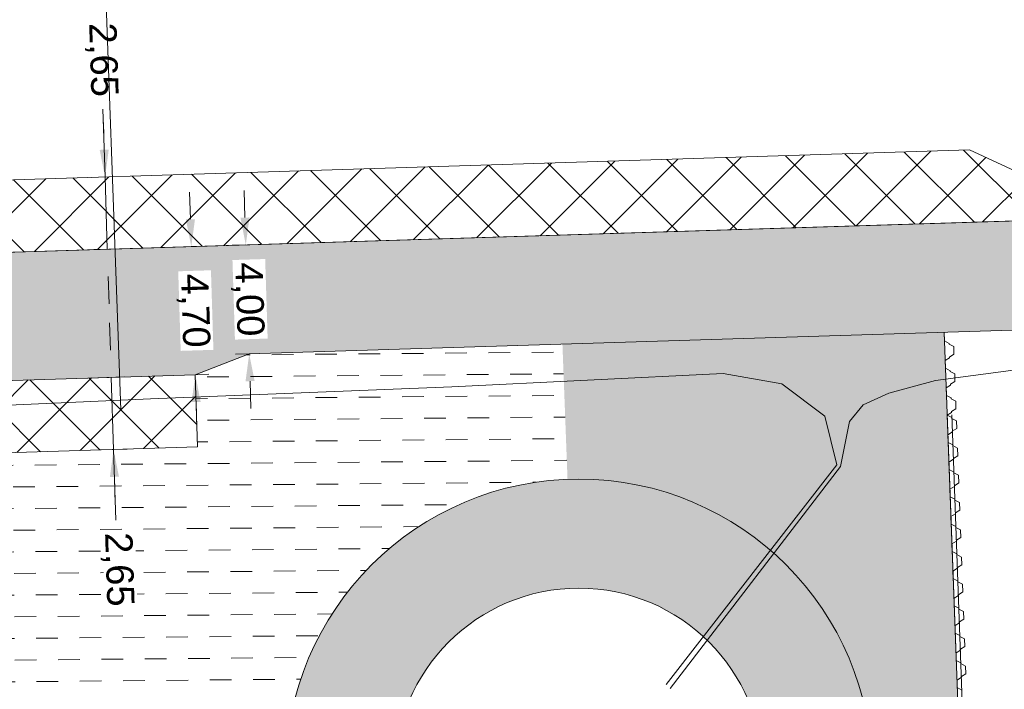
# Model space of a CAD drawing. Header units: metres. Extents: x 68442 to 71740, y 407111 to 411160.
# Tile 106 of 186: x 70741 to 70777, y 408643 to 408668. Entities that reach past the tile are written whole.
import ezdxf

# ---------------------------------------------------------------- set-up
doc = ezdxf.new("R2010")
doc.units = ezdxf.units.M
doc.layers.get('Defpoints').update_dxf_attribs({"lineweight": 0})
for name, color, linetype, lineweight in [('- van den heuvel -aanpeillijntjes en ge-explodeerde maatvoering', 7, 'Continuous', 0), ('RS AB Kabel', 224, 'Continuous', 0), ('RS AB Mantelbuis', 1, 'Continuous', 0)]:
    doc.layers.add(name, color=color, linetype=linetype, lineweight=lineweight)
doc.layers.add('MACG_n_inr_damwand', color=1, linetype='Continuous', lineweight=0, plot=False, transparency=0.8)
for name, color, linetype, lineweight, transparency in [('MACG_n_maatvoering', 3, 'Continuous', 0, 0.8), ('MACG_n_vhr_arc_auxcrane', 3, 'Continuous', 0, 0.8), ('MACG_n_vhr_arc_craneplatform_18', 150, 'Continuous', 0, 0.8), ('MACG_n_vhr_arc_gravel', 34, 'Continuous', 0, 0.8), ('MACG_n_vhr_arc_preassembly_13.5', 6, 'Continuous', 0, 0.8), ('MACG_n_vhr_kant_', 7, 'Continuous', 0, 0.8)]:
    doc.layers.add(name, color=color, linetype=linetype, lineweight=lineweight, transparency=transparency)
doc.styles.add('MACG_standaard', font='arial.ttf', dxfattribs={"height": 2})
doc.dimstyles.new('MACG_standaard', dxfattribs={"dimscale": 0, "dimtxt": 2, "dimasz": 2, "dimexe": 1, "dimexo": 0.1, "dimgap": 1, "dimtad": 0, "dimzin": 1, "dimtxsty": 'MACG_standaard', "dimcen": 0, "dimclrd": 256, "dimclre": 256, "dimclrt": 256, "dimazin": 0, "dimtfac": 1, "dimtofl": 0, "dimtmove": 1, "dimatfit": 3, "dimfxl": 1, "dimfxlon": 1, "dimtfill": 1, "dimlwd": -1, "dimlwe": -1, "dimarcsym": 0})
pattern_1 = [(45, (0, 0), (-1.122532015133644, 1.122532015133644), []), (135, (0, 0), (-1.122532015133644, -1.122532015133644), [])]
pattern_2 = [(344.330685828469, (35592.23381765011, 204299.6094237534), (0.415651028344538, -0.7397528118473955), [0.5, -0.7000000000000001]), (344.330685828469, (35592.33773039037, 204299.4244855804), (0.415651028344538, -0.7397528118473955), [0.2, -1]), (344.330685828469, (35592.41875582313, 204299.7133364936), (0.415651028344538, -0.7397528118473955), [0.2, -1])]

# ---------------------------------------------------------------- blocks, each defined once
blk = doc.blocks.new('*D71')
at = {"layer": 'Defpoints', "color": 0, "transparency": 16777216}
for p in [(70743.63132596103, 408661.8278918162), (70743.63132596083, 408661.8278918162), (70743.71399240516, 408659.1800218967)]:
    blk.add_point(p, dxfattribs=at)
at = {"layer": 'MACG_n_maatvoering', "transparency": 16777216}
for p, q in [((70743.55370258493, 408664.3142283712), (70743.63132596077, 408661.8278918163)), ((70743.60012118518, 408662.8274048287), (70743.56891640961, 408663.8269178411)), ((70743.63132596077, 408661.8278918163), (70743.13156945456, 408661.8122894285)), ((70743.7139924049, 408659.1800218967), (70743.63132596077, 408661.8278918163)), ((70743.7139924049, 408659.1800218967), (70743.21423589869, 408659.1644195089)), ((70743.74519718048, 408658.1805088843), (70743.77640195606, 408657.180995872))]:
    blk.add_line(p, q, dxfattribs=at)
for points in [[(70743.76670668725, 408662.8326056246), (70743.43353568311, 408662.8222040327), (70743.63132596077, 408661.8278918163)], [(70743.91178268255, 408658.1857096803), (70743.57861167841, 408658.1753080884), (70743.7139924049, 408659.1800218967)]]:
    blk.add_solid(points, dxfattribs=at)
at = {"layer": 'MACG_n_maatvoering', "transparency": 16777216, "insert": (70743.49718916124, 408666.1243968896), "char_height": 1, "attachment_point": 5, "rotation": 271.7881922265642, "style": 'MACG_standaard', "bg_fill": 3, "box_fill_scale": 1.1, "bg_fill_color": 256, "bg_fill_true_color": 13158600, "bg_fill_transparency": 0}
blk.add_mtext('2,65', dxfattribs=at)
blk = doc.blocks.new('*D62')
at = {"layer": 'Defpoints', "color": 0, "transparency": 16777216}
for p in [(70746.79225647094, 408659.2761252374), (70746.792256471, 408659.2761252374), (70746.93897133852, 408654.576734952)]:
    blk.add_point(p, dxfattribs=at)
at = {"layer": 'MACG_n_maatvoering', "transparency": 16777216}
for p, q in [((70746.76105169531, 408660.2756382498), (70746.72984691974, 408661.2751512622)), ((70746.79225647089, 408659.2761252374), (70747.2920129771, 408659.2917276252)), ((70746.93897133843, 408654.576734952), (70747.43872784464, 408654.5923373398)), ((70746.970176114, 408653.5772219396), (70747.00138088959, 408652.5777089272))]:
    blk.add_line(p, q, dxfattribs=at)
for points in [[(70746.59446619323, 408660.2704374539), (70746.92763719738, 408660.2808390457), (70746.79225647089, 408659.2761252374)], [(70746.80359061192, 408653.5720211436), (70747.13676161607, 408653.5824227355), (70746.93897133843, 408654.576734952)]]:
    blk.add_solid(points, dxfattribs=at)
at = {"layer": 'MACG_n_maatvoering', "transparency": 16777216, "insert": (70746.86561390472, 408656.9264300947), "char_height": 1, "attachment_point": 5, "rotation": 271.7881922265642, "style": 'MACG_standaard', "bg_fill": 3, "box_fill_scale": 1.1, "bg_fill_color": 256, "bg_fill_true_color": 13158600, "bg_fill_transparency": 0}
blk.add_mtext('4,70', dxfattribs=at)
blk = doc.blocks.new('*D61')
at = {"layer": 'Defpoints', "color": 0, "transparency": 16777216}
for p in [(70748.79128249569, 408659.3385347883), (70748.79128249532, 408659.3385347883), (70748.91610159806, 408655.3404827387)]:
    blk.add_point(p, dxfattribs=at)
at = {"layer": 'MACG_n_maatvoering', "transparency": 16777216}
for p, q in [((70748.7600777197, 408660.3380478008), (70748.7288729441, 408661.3375608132)), ((70748.79128249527, 408659.3385347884), (70748.29152598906, 408659.3229324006)), ((70748.91610159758, 408655.3404827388), (70748.41634509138, 408655.324880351)), ((70748.94730637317, 408654.3409697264), (70748.97851114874, 408653.341456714))]:
    blk.add_line(p, q, dxfattribs=at)
for points in [[(70748.92666322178, 408660.3432485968), (70748.59349221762, 408660.3328470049), (70748.79128249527, 408659.3385347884)], [(70749.11389187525, 408654.3461705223), (70748.7807208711, 408654.3357689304), (70748.91610159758, 408655.3404827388)]]:
    blk.add_solid(points, dxfattribs=at)
at = {"layer": 'MACG_n_maatvoering', "transparency": 16777216, "insert": (70748.85369204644, 408657.3395087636), "char_height": 1, "attachment_point": 5, "rotation": 271.7881922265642, "style": 'MACG_standaard', "bg_fill": 3, "box_fill_scale": 1.1, "bg_fill_color": 256, "bg_fill_true_color": 13158600, "bg_fill_transparency": 0}
blk.add_mtext('4,00', dxfattribs=at)
blk = doc.blocks.new('*D60')
at = {"layer": 'Defpoints', "color": 0, "transparency": 16777216}
for p in [(70743.86070727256, 408654.4806316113), (70746.93897133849, 408654.5767349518), (70747.02163778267, 408651.9288650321)]:
    blk.add_point(p, dxfattribs=at)
at = {"layer": 'MACG_n_maatvoering', "transparency": 16777216}
for p, q in [((70743.82950249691, 408655.4801446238), (70743.79829772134, 408656.4796576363)), ((70744.3604637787, 408654.4962339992), (70743.36095076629, 408654.4650292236)), ((70743.94337371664, 408651.8327616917), (70743.8607072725, 408654.4806316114)), ((70744.44313022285, 408651.8483640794), (70743.44361721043, 408651.8171593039)), ((70744.0241648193, 408649.2449604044), (70743.94337371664, 408651.8327616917)), ((70743.97457849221, 408650.8332486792), (70744.00578326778, 408649.8337356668))]:
    blk.add_line(p, q, dxfattribs=at)
for points in [[(70743.99608799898, 408655.4853454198), (70743.66291699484, 408655.4749438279), (70743.8607072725, 408654.4806316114)], [(70744.14116399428, 408650.8384494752), (70743.80799299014, 408650.8280478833), (70743.94337371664, 408651.8327616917)]]:
    blk.add_solid(points, dxfattribs=at)
at = {"layer": 'MACG_n_maatvoering', "transparency": 16777216, "insert": (70744.08067824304, 408647.434791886), "char_height": 1, "attachment_point": 5, "rotation": 271.7881922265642, "style": 'MACG_standaard', "bg_fill": 3, "box_fill_scale": 1.1, "bg_fill_color": 256, "bg_fill_true_color": 13158600, "bg_fill_transparency": 0}
blk.add_mtext('2,65', dxfattribs=at)

msp = doc.modelspace()

# ---------------------------------------------------------------- hatches: boundary and pattern name
at = {"layer": 'MACG_n_vhr_arc_auxcrane'}
h = msp.add_hatch(dxfattribs=at)
h.set_pattern_fill('ACO-BETON_DETAIL', color=256, scale=2, angle=90.000000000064, style=0, pattern_type=2)
h.set_pattern_definition([(91.78819222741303, (35353.89370842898, 204329.0291974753), (-0.6090692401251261, 0.2811310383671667), [0, -0.5999999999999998])])
h.paths.add_polyline_path([(70348.39383765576, 408639.1275488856), (70358.29856927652, 408641.8313096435), (70385.9221951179, 408645.4827665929), (70408.87154905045, 408648.3918396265), (70462.63586916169, 408649.9380030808), (70514.43413375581, 408651.5376406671), (70565.34487838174, 408653.2676659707), (70593.49930560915, 408654.1278012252), (70615.67841400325, 408654.8377726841), (70678.67781267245, 408656.7874445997), (70707.77503887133, 408658.0580085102), (70780.70366857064, 408660.3348388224), (70800.04892218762, 408660.2116081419), (70824.09238306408, 408658.1978157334), (70844.28722350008, 408654.7047091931), (70866.13602741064, 408649.1717019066), (70890.10559161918, 408642.1412983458), (70906.94846252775, 408637.2936445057), (70924.21934824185, 408633.4808477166), (70949.93558923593, 408629.2689604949), (70970.60592361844, 408627.5070605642), (70995.74779188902, 408627.1208719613), (71028.9264826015, 408627.9580633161), (71080.47930517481, 408629.7178183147), (71121.96771317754, 408630.8972045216), (71147.06387326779, 408632.1965943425), (71219.98242852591, 408634.3980165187), (71266.46340782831, 408635.3476156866), (71303.30178920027, 408636.5975607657), (71358.3543405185, 408638.357962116), (71401.03990421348, 408639.567836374), (71442.5611510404, 408640.9775391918), (71478.09652563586, 408642.1231988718), (71506.07063414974, 408644.7544269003), (71529.79170451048, 408648.7952089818), (71556.87328586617, 408654.9649449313), (71564.35098096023, 408657.3540540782), (71564.24458321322, 408657.3710826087), (71582.36140848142, 408663.2874061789), (71658.23500002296, 408687.1795500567), (71659.43641862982, 408683.3642396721), (71622.69250134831, 408671.7937980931), (71620.99643088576, 408670.5240690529), (71583.77357992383, 408658.8028140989), (71568.27092892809, 408654.4072718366), (71557.92814287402, 408651.102771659), (71530.57241161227, 408644.8705787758), (71506.59451490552, 408640.7860474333), (71478.34850284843, 408638.1292443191), (71442.69346122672, 408636.9797265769), (71401.16443380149, 408635.5697595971), (71358.47492672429, 408634.3597735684), (71303.43353213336, 408632.599728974), (71266.59371198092, 408631.3497350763), (71220.10313413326, 408630.399838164), (71188.18973989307, 408629.4363679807), (71186.21182489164, 408628.674654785), (71147.20575305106, 408627.4970555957), (71122.11196813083, 408626.8996893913), (71080.60436724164, 408625.7197575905), (71029.0451647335, 408623.9597848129), (70995.76753243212, 408623.1200968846), (70970.40510262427, 408623.509673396), (70949.44173213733, 408625.2965511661), (70923.46437202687, 408629.5512053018), (70905.96316250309, 408633.4148493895), (70888.98951017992, 408638.3001442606), (70865.0817808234, 408645.312411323), (70843.45413594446, 408650.7894121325), (70823.58359811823, 408654.2264239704), (70799.89876913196, 408656.2101786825), (70780.82848767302, 408656.3367867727), (70748.91610159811, 408655.3404827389), (70746.93897133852, 408654.576734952), (70707.93413172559, 408653.3590046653), (70678.81309029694, 408652.7897160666), (70615.80426822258, 408650.8397525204), (70593.6243672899, 408650.1297556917), (70565.47387537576, 408649.2697406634), (70514.56379263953, 408647.5397378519), (70462.75509657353, 408645.9397781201), (70409.18128322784, 408644.3990932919), (70386.43579945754, 408641.5158629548), (70359.09095214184, 408637.9012566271), (70352.0320644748, 408635.9743449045)])
at = {"layer": 'MACG_n_vhr_arc_craneplatform_18'}
h = msp.add_hatch(dxfattribs=at)
h.set_pattern_fill('ANSI37', color=256, style=0)
h.set_pattern_definition(pattern_1)
h.paths.add_polyline_path([(70713.08483582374, 408658.2237802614), (70707.78741685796, 408658.0583949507), (70713.00216937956, 408660.8716501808), (70707.78741685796, 408658.0583949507)], flags=17)
h.paths.add_polyline_path([(70775.0546425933, 408660.1584763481), (70775.40624960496, 408660.1694535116), (70775.3235831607, 408662.8173234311), (70713.00216937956, 408660.8716501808), (70707.78741685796, 408658.0583949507)])
h.paths.add_polyline_path([(70775.3235831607, 408662.8173234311), (70775.40624960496, 408660.1694535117), (70780.70366857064, 408660.3348388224)])
h = msp.add_hatch(dxfattribs=at)
h.set_pattern_fill('ANSI37', color=256, style=0)
h.set_pattern_definition(pattern_1)
h.paths.add_polyline_path([(70713.23155069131, 408653.5243899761), (70707.93413172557, 408653.3590046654), (70713.31099034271, 408650.8764193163), (70713.31421713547, 408650.8765200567), (70707.93413172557, 408653.3590046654)], flags=17)
h.paths.add_polyline_path([(70713.31421713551, 408650.8765200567), (70713.31426752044, 408650.8749061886), (70707.93413172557, 408653.3590046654), (70746.9389713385, 408654.5767349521), (70747.0216377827, 408651.9288650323)])
at = {"layer": 'MACG_n_vhr_arc_gravel'}
h = msp.add_hatch(dxfattribs=at)
h.set_pattern_fill('GOST_GLASS', color=256, scale=0.2, angle=297.1173132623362, style=0)
h.set_pattern_definition(pattern_2)
h.paths.add_polyline_path([(70750.24999999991, 408640.0000000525, 1), (70771.75000000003, 408640.0000000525, 1)])
h.paths.add_polyline_path([(70767.75000000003, 408640.0000000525, -1), (70754.24999999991, 408640.0000000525, -1)], flags=16)
h.paths.add_polyline_path([(71190.24999999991, 408614.0000000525, 1), (71211.75000000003, 408614.0000000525, 1)])
h.paths.add_polyline_path([(71207.75000000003, 408614.0000000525, -1), (71194.24999999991, 408614.0000000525, -1)], flags=16)
h.paths.add_polyline_path([(71649.74999999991, 408660.0000000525, 1), (71628.25000000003, 408660.0000000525, 1)])
h.paths.add_polyline_path([(71632.25000000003, 408660.0000000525, -1), (71645.74999999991, 408660.0000000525, -1)], flags=16)
h = msp.add_hatch(dxfattribs=at)
h.set_pattern_fill('GOST_GLASS', color=256, scale=0.2, angle=297.1173132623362, style=0)
h.set_pattern_definition(pattern_2)
edge = h.paths.add_edge_path()
edge.add_line((70774.39620476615, 408656.1359710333), (70760.39821277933, 408655.6989540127))
edge.add_line((70760.39821277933, 408655.6989540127), (70760.58482391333, 408650.7419797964))
edge.add_arc((70761.00000000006, 408640.0000000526), 10.74999999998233, 2.213372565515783, 92.21337256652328, ccw=False)
edge.add_arc((70761.00000000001, 408640.0000000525), 10.75000000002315, -87.78662743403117, 2.213372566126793, ccw=False)
edge.add_line((70761.41517608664, 408629.2580203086), (70761.5330917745, 408626.2071511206))
edge.add_line((70761.5330917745, 408626.2071511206), (70775.33608052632, 408626.7162461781))
edge.add_line((70775.33608052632, 408626.7162461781), (70775.47746620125, 408626.7211346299))
edge.add_line((70775.47746620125, 408626.7211346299), (70774.39620476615, 408656.1359710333))
edge = h.paths.add_edge_path()
edge.add_line((71213.67817540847, 408630.1182861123), (71200.38775204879, 408629.8046278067))
edge.add_line((71200.38775204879, 408629.8046278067), (71200.58482391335, 408624.7419797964))
edge.add_arc((71201, 408614.0000000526), 10.75000000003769, 2.213372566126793, 92.21337256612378, ccw=False)
edge.add_arc((71200.99999999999, 408614.0000000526), 10.75000000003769, -87.78662743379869, 2.2133725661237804, ccw=False)
edge.add_line((71201.41517608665, 408603.2580203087), (71201.54663551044, 408599.8567298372))
edge.add_line((71201.54663551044, 408599.8567298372), (71214.78264734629, 408600.3449131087))
edge.add_line((71214.78264734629, 408600.3449131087), (71213.67817540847, 408630.1182861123))
at = {"layer": 'MACG_n_vhr_arc_preassembly_13.5'}
h = msp.add_hatch(dxfattribs=at)
h.set_pattern_fill('DASH', color=256, scale=0.4999999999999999, angle=0.5139671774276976, style=0)
h.set_pattern_definition([(0.5139671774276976, (69982.3729599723, 409427.9198574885), (0.7865978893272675, 0.8008382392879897), [0.7937499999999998, -0.7937499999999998])])
edge = h.paths.add_edge_path()
edge.add_line((70722.9630166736, 408651.1777553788), (70747.02163778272, 408651.9288650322))
edge.add_line((70747.02163778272, 408651.9288650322), (70746.94229627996, 408654.5768387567))
edge.add_line((70746.94229627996, 408654.5768387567), (70748.91610159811, 408655.3404827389))
edge.add_line((70748.91610159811, 408655.3404827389), (70760.39980483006, 408655.6990037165))
edge.add_line((70760.39980483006, 408655.6990037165), (70760.58482391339, 408650.7419797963))
edge.add_arc((70760.99999999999, 408640.0000000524), 10.75000000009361, 92.2133725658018, 272.2133725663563)
edge.add_line((70761.41517608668, 408629.2580203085), (70761.53371009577, 408626.2071739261))
edge.add_line((70761.53371009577, 408626.2071739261), (70745.16244213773, 408625.5953948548))
edge.add_line((70745.16244213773, 408625.5953948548), (70722.9630166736, 408651.1777553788))

# ---------------------------------------------------------------- linework, layer by layer
at = {"layer": 'MACG_n_inr_damwand'}
for p, q in [((70774.39256421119, 408656.1358573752), (70775.34034272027, 408630.4389351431)), ((70774.39458360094, 408656.0934554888), (70774.40490381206, 408655.8136457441)), ((70774.40490381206, 408655.8136457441), (70774.57283833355, 408655.7247750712)), ((70774.57283833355, 408655.7247750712), (70774.57394407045, 408655.6947954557)), ((70774.57394407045, 408655.6947954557), (70774.74187859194, 408655.6059247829)), ((70774.74187859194, 408655.6059247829), (70774.75219880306, 408655.3261150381)), ((70774.5923730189, 408655.1951351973), (70774.4314414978, 408655.0941349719)), ((70774.75219880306, 408655.3261150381), (70774.59126728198, 408655.2251148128)), ((70774.59126728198, 408655.2251148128), (70774.59182015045, 408655.210125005)), ((70774.59182015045, 408655.210125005), (70774.5923730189, 408655.1951351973)), ((70774.4314414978, 408655.0941349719), (70774.44176170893, 408654.8143252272)), ((70774.44176170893, 408654.8143252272), (70774.60969623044, 408654.7254545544)), ((70774.60969623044, 408654.7254545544), (70774.61080196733, 408654.6954749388)), ((70774.61080196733, 408654.6954749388), (70774.7787364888, 408654.606604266)), ((70774.7787364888, 408654.606604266), (70774.78905669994, 408654.3267945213)), ((70774.62923091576, 408654.1958146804), (70774.4682993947, 408654.0948144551)), ((70774.4682993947, 408654.0948144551), (70774.47861960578, 408653.8150047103)), ((70774.78905669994, 408654.3267945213), (70774.62812517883, 408654.2257942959)), ((70774.62812517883, 408654.2257942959), (70774.62867804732, 408654.2108044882)), ((70774.62867804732, 408654.2108044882), (70774.62923091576, 408654.1958146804)), ((70774.47861960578, 408653.8150047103), (70774.64655412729, 408653.7261340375)), ((70774.64655412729, 408653.7261340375), (70774.6476598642, 408653.6961544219)), ((70774.6476598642, 408653.6961544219), (70774.81559438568, 408653.6072837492)), ((70774.82591459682, 408653.3274740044), (70774.66498307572, 408653.226473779)), ((70774.81559438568, 408653.6072837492), (70774.82591459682, 408653.3274740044)), ((70774.50469274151, 408653.0957397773), (70775.47745409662, 408626.7214628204)), ((70774.66608881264, 408653.1964941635), (70774.50515729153, 408653.0954939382)), ((70774.50515729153, 408653.0954939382), (70774.67309181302, 408653.0066232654)), ((70774.50515729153, 408653.0954939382), (70774.51547750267, 408652.8156841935)), ((70774.66498307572, 408653.226473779), (70774.66553594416, 408653.2114839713)), ((70774.66553594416, 408653.2114839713), (70774.66608881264, 408653.1964941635)), ((70774.6695806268, 408653.1018213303), (70775.6423419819, 408626.7275443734)), ((70774.67309181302, 408653.0066232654), (70774.67419754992, 408652.9766436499)), ((70774.67419754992, 408652.9766436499), (70774.84213207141, 408652.8877729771)), ((70774.85245228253, 408652.6079632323), (70774.69152076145, 408652.5069630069)), ((70774.84213207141, 408652.8877729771), (70774.85245228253, 408652.6079632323)), ((70774.69262649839, 408652.4769833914), (70774.53169497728, 408652.375983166)), ((70774.53169497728, 408652.375983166), (70774.5420151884, 408652.0961734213)), ((70774.69152076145, 408652.5069630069), (70774.69207362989, 408652.4919731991)), ((70774.69207362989, 408652.4919731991), (70774.69262649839, 408652.4769833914)), ((70774.5420151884, 408652.0961734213), (70774.7099497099, 408652.0073027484)), ((70774.7099497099, 408652.0073027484), (70774.7110554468, 408651.977323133)), ((70774.7110554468, 408651.977323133), (70774.87898996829, 408651.8884524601)), ((70774.87898996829, 408651.8884524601), (70774.88931017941, 408651.6086427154)), ((70774.88931017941, 408651.6086427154), (70774.72837865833, 408651.50764249)), ((70774.72837865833, 408651.50764249), (70774.7289315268, 408651.4926526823)), ((70774.72948439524, 408651.4776628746), (70774.56855287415, 408651.3766626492)), ((70774.56855287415, 408651.3766626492), (70774.57887308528, 408651.0968529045)), ((70774.7289315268, 408651.4926526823), (70774.72948439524, 408651.4776628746)), ((70774.57887308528, 408651.0968529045), (70774.74680760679, 408651.0079822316)), ((70774.74680760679, 408651.0079822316), (70774.74791334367, 408650.9780026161)), ((70774.74791334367, 408650.9780026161), (70774.91584786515, 408650.8891319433)), ((70774.91584786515, 408650.8891319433), (70774.92616807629, 408650.6093221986)), ((70774.7663422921, 408650.4783423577), (70774.60541077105, 408650.3773421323)), ((70774.92616807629, 408650.6093221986), (70774.76523655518, 408650.5083219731)), ((70774.76523655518, 408650.5083219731), (70774.76578942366, 408650.4933321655)), ((70774.76578942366, 408650.4933321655), (70774.7663422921, 408650.4783423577)), ((70774.60541077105, 408650.3773421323), (70774.61573098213, 408650.0975323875)), ((70774.61573098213, 408650.0975323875), (70774.78366550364, 408650.0086617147)), ((70774.78366550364, 408650.0086617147), (70774.78477124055, 408649.9786820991)), ((70774.78477124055, 408649.9786820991), (70774.95270576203, 408649.8898114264)), ((70774.95270576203, 408649.8898114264), (70774.96302597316, 408649.6100016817)), ((70774.80320018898, 408649.4790218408), (70774.64226866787, 408649.3780216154)), ((70774.64226866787, 408649.3780216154), (70774.65258887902, 408649.0982118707)), ((70774.96302597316, 408649.6100016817), (70774.80209445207, 408649.5090014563)), ((70774.80209445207, 408649.5090014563), (70774.80264732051, 408649.4940116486)), ((70774.80264732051, 408649.4940116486), (70774.80320018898, 408649.4790218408)), ((70774.65258887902, 408649.0982118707), (70774.82052340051, 408649.0093411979)), ((70774.82052340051, 408649.0093411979), (70774.82162913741, 408648.9793615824)), ((70774.82162913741, 408648.9793615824), (70774.9895636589, 408648.8904909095)), ((70774.9895636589, 408648.8904909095), (70774.99988387, 408648.6106811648)), ((70774.84005808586, 408648.4797013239), (70774.67912656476, 408648.3787010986)), ((70774.67912656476, 408648.3787010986), (70774.6894467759, 408648.0988913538)), ((70774.99988387, 408648.6106811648), (70774.83895234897, 408648.5096809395)), ((70774.83895234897, 408648.5096809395), (70774.83950521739, 408648.4946911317)), ((70774.83950521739, 408648.4946911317), (70774.84005808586, 408648.4797013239)), ((70774.6894467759, 408648.0988913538), (70774.85738129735, 408648.010020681)), ((70774.85738129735, 408648.010020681), (70774.85848703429, 408647.9800410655)), ((70774.85848703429, 408647.9800410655), (70775.02642155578, 408647.8911703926)), ((70775.0367417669, 408647.6113606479), (70774.8758102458, 408647.5103604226)), ((70775.02642155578, 408647.8911703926), (70775.0367417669, 408647.6113606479)), ((70774.87691598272, 408647.4803808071), (70774.71598446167, 408647.3793805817)), ((70774.71598446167, 408647.3793805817), (70774.72630467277, 408647.0995708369)), ((70774.8758102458, 408647.5103604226), (70774.87636311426, 408647.4953706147)), ((70774.87636311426, 408647.4953706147), (70774.87691598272, 408647.4803808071)), ((70774.72630467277, 408647.0995708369), (70774.89423919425, 408647.0107001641)), ((70774.89423919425, 408647.0107001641), (70774.89534493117, 408646.9807205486)), ((70774.89534493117, 408646.9807205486), (70775.06327945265, 408646.8918498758)), ((70775.06327945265, 408646.8918498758), (70775.07359966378, 408646.612040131)), ((70774.9137738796, 408646.4810602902), (70774.75284235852, 408646.3800600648)), ((70775.07359966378, 408646.612040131), (70774.91266814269, 408646.5110399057)), ((70774.91266814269, 408646.5110399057), (70774.91322101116, 408646.496050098)), ((70774.91322101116, 408646.496050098), (70774.9137738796, 408646.4810602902)), ((70774.75284235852, 408646.3800600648), (70774.76316256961, 408646.1002503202)), ((70774.76316256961, 408646.1002503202), (70774.93109709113, 408646.0113796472)), ((70774.93109709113, 408646.0113796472), (70774.93220282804, 408645.9814000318)), ((70774.93220282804, 408645.9814000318), (70775.10013734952, 408645.8925293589)), ((70775.10013734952, 408645.8925293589), (70775.11045756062, 408645.6127196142)), ((70774.95063177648, 408645.4817397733), (70774.78970025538, 408645.380739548)), ((70774.78970025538, 408645.380739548), (70774.80002046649, 408645.1009298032)), ((70775.11045756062, 408645.6127196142), (70774.94952603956, 408645.5117193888)), ((70774.94952603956, 408645.5117193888), (70774.950078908, 408645.496729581)), ((70774.950078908, 408645.496729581), (70774.95063177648, 408645.4817397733)), ((70774.80002046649, 408645.1009298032), (70774.96795498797, 408645.0120591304)), ((70774.96795498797, 408645.0120591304), (70774.96906072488, 408644.9820795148)), ((70774.96906072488, 408644.9820795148), (70775.1369952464, 408644.893208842)), ((70775.1369952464, 408644.893208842), (70775.14731545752, 408644.6133990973)), ((70774.98748967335, 408644.4824192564), (70774.82655815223, 408644.3814190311)), ((70774.82655815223, 408644.3814190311), (70774.83687836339, 408644.1016092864)), ((70775.14731545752, 408644.6133990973), (70774.98638393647, 408644.5123988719)), ((70774.98638393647, 408644.5123988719), (70774.98693680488, 408644.4974090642)), ((70774.98693680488, 408644.4974090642), (70774.98748967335, 408644.4824192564)), ((70774.83687836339, 408644.1016092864), (70775.0048128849, 408644.0127386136)), ((70775.0048128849, 408644.0127386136), (70775.00591862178, 408643.982758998)), ((70775.00591862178, 408643.982758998), (70775.17385314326, 408643.8938883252)), ((70775.1841733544, 408643.6140785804), (70775.02324183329, 408643.5130783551)), ((70775.17385314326, 408643.8938883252), (70775.1841733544, 408643.6140785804)), ((70775.02434757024, 408643.4830987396), (70774.86341604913, 408643.3820985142)), ((70774.86341604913, 408643.3820985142), (70774.87373626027, 408643.1022887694)), ((70775.02324183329, 408643.5130783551), (70775.02379470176, 408643.4980885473)), ((70775.02379470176, 408643.4980885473), (70775.02434757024, 408643.4830987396)), ((70774.87373626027, 408643.1022887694), (70775.04167078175, 408643.0134180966))]:
    msp.add_line(p, q, dxfattribs=at)
at = {"layer": 'MACG_n_vhr_kant_'}
for points in [[(70775.0546425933, 408660.1584763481), (70775.40624960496, 408660.1694535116), (70780.70366857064, 408660.3348388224), (70775.3235831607, 408662.8173234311), (70713.00216937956, 408660.8716501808), (70707.78741685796, 408658.0583949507), (70775.0546425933, 408660.1584763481)], [(70713.31421713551, 408650.8765200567), (70713.31426752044, 408650.8749061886), (70707.93413172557, 408653.3590046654), (70746.9389713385, 408654.5767349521), (70747.0216377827, 408651.9288650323)]]:
    msp.add_lwpolyline(points, close=True, dxfattribs=at)
for points in [[(70462.63586916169, 408649.9380030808), (70514.43413375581, 408651.5376406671), (70565.34487838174, 408653.2676659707), (70593.49930560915, 408654.1278012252), (70615.67841400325, 408654.8377726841), (70678.67781267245, 408656.7874445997), (70707.77503887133, 408658.0580085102), (70780.70366857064, 408660.3348388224), (70800.04892218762, 408660.2116081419), (70824.09238306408, 408658.1978157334)], [(70823.58359811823, 408654.2264239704), (70799.89876913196, 408656.2101786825), (70780.82848767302, 408656.3367867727), (70748.91610159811, 408655.3404827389), (70746.93897133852, 408654.576734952), (70707.93413172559, 408653.3590046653), (70678.81309029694, 408652.7897160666), (70615.80426822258, 408650.8397525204), (70593.6243672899, 408650.1297556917), (70565.47387537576, 408649.2697406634), (70514.56379263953, 408647.5397378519), (70462.75509657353, 408645.9397781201)]]:
    msp.add_lwpolyline(points, dxfattribs=at)
for radius in [10.75000000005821, 6.750000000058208]:
    msp.add_circle((70760.99999999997, 408640.0000000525), radius, dxfattribs=at)
at = {"layer": 'RS AB Kabel', "ltscale": 0.1}
for points in [[(70764.349965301, 408643.0696473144), (70770.587, 408651.213), (70770.923, 408652.856), (70771.428, 408653.473), (70772.368, 408653.895), (70774.08, 408654.363), (70778.40526208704, 408654.9407252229), (70799.90996072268, 408655.1245260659), (70823.4692685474, 408653.1512845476)], [(70766.294, 408654.619), (70768.446, 408654.237), (70770.015, 408653.059), (70770.457, 408651.27), (70764.20003875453, 408643.2133459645)]]:
    msp.add_lwpolyline(points, dxfattribs=at)

# ---------------------------------------------------------------- next in the draw order: dimensions: what is measured, and where the dimension line sits
at = {"layer": 'MACG_n_maatvoering'}
dim = msp.add_linear_dim(base=(70743.63132596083, 408661.8278918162), p1=(70743.7139924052, 408659.1800218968), p2=(70743.63132596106, 408661.8278918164), angle=91.78819222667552, dimstyle='MACG_standaard', dxfattribs=at)
dim.commit()
dim.dimension.update_dxf_attribs({"geometry": '*D71', "text_midpoint": (70743.61618931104, 408666.1281120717), "dimtype": 161})
for p1, p2, distance, picture, middle in [((70746.93897133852, 408654.576734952), (70746.79225647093, 408659.2761252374), -7.272415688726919e-11, '*D62', (70746.86561390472, 408656.9264300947)), ((70748.91610159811, 408655.3404827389), (70748.79128249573, 408659.3385347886), 4.1633699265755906e-10, '*D61', (70748.85369204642, 408657.3395087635))]:
    dim = msp.add_aligned_dim(p1=p1, p2=p2, distance=distance, dimstyle='MACG_standaard', dxfattribs=at)
    dim.commit()
    dim.dimension.update_dxf_attribs({"geometry": picture, "text_midpoint": middle})

# ---------------------------------------------------------------- next in the draw order: dimensions: what is measured, and where the dimension line sits
dim = msp.add_linear_dim(base=(70743.86070727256, 408654.4806316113), p1=(70747.0216377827, 408651.9288650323), p2=(70746.93897133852, 408654.576734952), angle=91.78819222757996, dimstyle='MACG_standaard', dxfattribs=at)
dim.commit()
dim.dimension.update_dxf_attribs({"geometry": '*D60', "text_midpoint": (70744.43699059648, 408647.4459159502), "dimtype": 161})

# ---------------------------------------------------------------- next in the draw order: linework, layer by layer
at = {"layer": '- van den heuvel -aanpeillijntjes en ge-explodeerde maatvoering'}
msp.add_lwpolyline([(70744.21265775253, 408653.2899813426), (70743.48406509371, 408673.2473937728), (70740.80223004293, 408673.1606632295), (70740.53776459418, 408680.6875922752), (70743.21959964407, 408680.7743228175)], dxfattribs=at)
at = {"layer": 'RS AB Mantelbuis', "ltscale": 0.1}
msp.add_lwpolyline([(70766.294, 408654.619), (70756.349, 408654.137), (70745.301, 408653.69), (70734.893, 408653.223), (70719.781, 408652.615), (70709.426, 408651.949), (70662.691, 408650.648), (70657.808, 408650.611), (70646.921, 408650.265), (70634.206, 408649.957), (70622.444, 408649.615), (70608.224, 408649.151), (70594.901, 408648.641), (70579.889, 408648.175), (70568.789, 408647.847), (70552.467, 408647.153), (70536.598, 408646.567), (70520.802, 408646.171), (70507.876, 408645.776), (70487.823, 408644.762), (70471.683, 408644.209), (70455.585, 408643.778)], dxfattribs=at)

doc.saveas('drawing.dxf')
